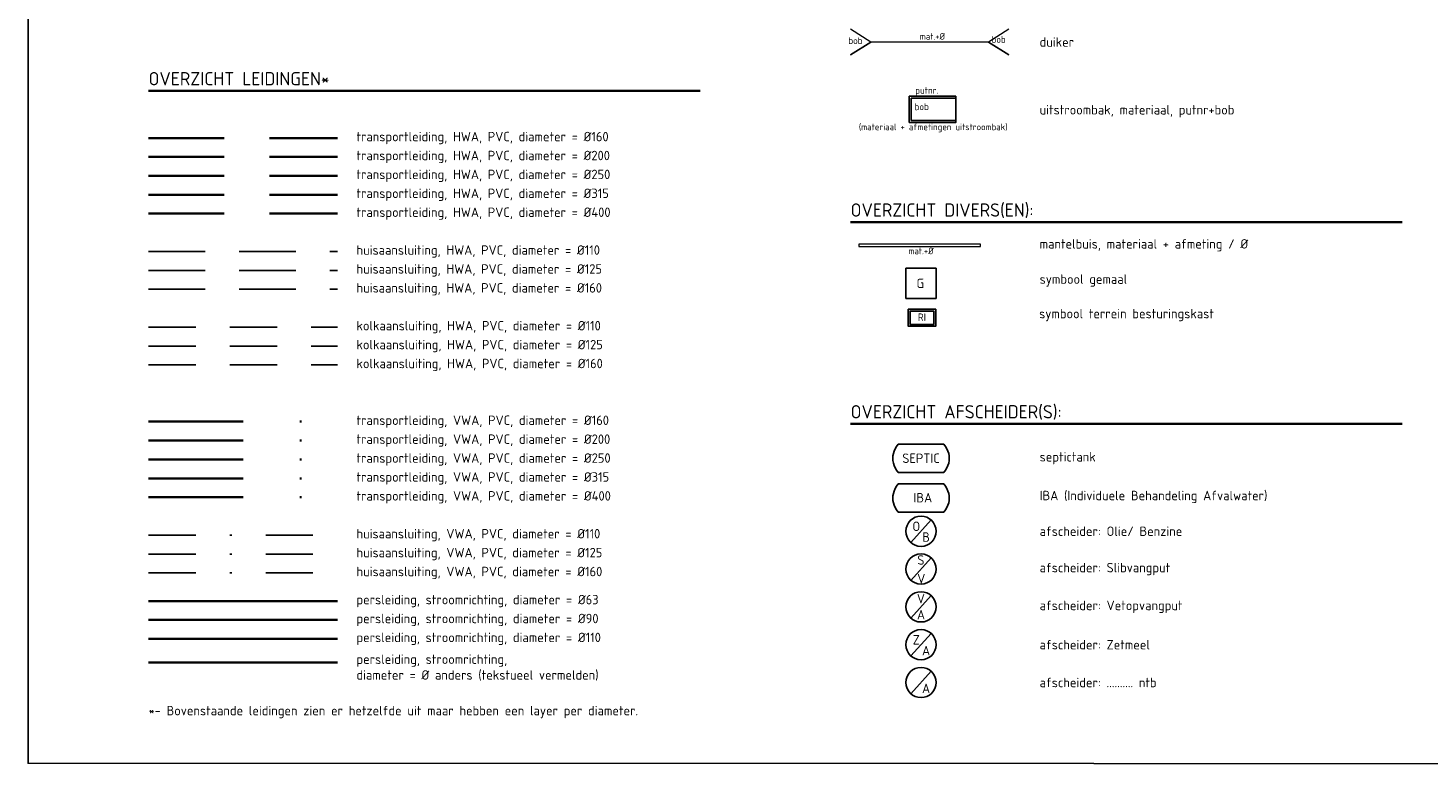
# Model space of a CAD drawing. Header units: metres. Extents: x 121363 to 122052, y 520142 to 520642.
# Tile 18 of 20: x 121835 to 121909, y 520142 to 520181. Entities that reach past the tile are written whole.
import ezdxf
from ezdxf.enums import TextEntityAlignment as Align
from ezdxf.lldxf.tags import DXFTag

# ---------------------------------------------------------------- set-up
doc = ezdxf.new("R2010")
doc.units = ezdxf.units.M
for name, pattern in [('RI-HWA_HUISAANSLUITING', [4.8, 3, -1.8]), ('RI-HWA_KOLKAANSLUITING', [4.3, 2.5, -1.8]), ('RI-HWA_PVC', [6.4, 4, -2.4]), ('RI-VWA_HUISAANSLUITING', [6.1, 2.5, -1.8, 0, -1.8]), ('RI-VWA_PVC', [11, 5, -3, 0, -3])]:
    doc.linetypes.add(name, pattern=pattern)
for name, color, linetype, lineweight in [('R-OI-RI-HWA-MATERIAAL-S', 150, 'Continuous', 25), ('R-OI-RI-HWA_BOB-T18', 150, 'Continuous', 18), ('R-OI-RI-HWA_HUISAANSLUITING_PVC_110-G', 150, 'RI-HWA_HUISAANSLUITING', 25), ('R-OI-RI-HWA_HUISAANSLUITING_PVC_125-G', 150, 'RI-HWA_HUISAANSLUITING', 25), ('R-OI-RI-HWA_HUISAANSLUITING_PVC_160-G', 150, 'RI-HWA_HUISAANSLUITING', 25), ('R-OI-RI-HWA_KOLKAANSLUITING_PVC_110-G', 150, 'RI-HWA_KOLKAANSLUITING', 25), ('R-OI-RI-HWA_KOLKAANSLUITING_PVC_125-G', 150, 'RI-HWA_KOLKAANSLUITING', 25), ('R-OI-RI-HWA_KOLKAANSLUITING_PVC_160-G', 150, 'RI-HWA_KOLKAANSLUITING', 25), ('R-OI-RI-HWA_PUTNUMMER-T18', 10, 'Continuous', 18), ('R-OI-RI-HWA_TRANSPORTLEIDING_PVC_160-G', 150, 'RI-HWA_PVC', 35), ('R-OI-RI-HWA_TRANSPORTLEIDING_PVC_200-G', 150, 'RI-HWA_PVC', 35), ('R-OI-RI-HWA_TRANSPORTLEIDING_PVC_250-G', 150, 'RI-HWA_PVC', 35), ('R-OI-RI-HWA_TRANSPORTLEIDING_PVC_315-G', 150, 'RI-HWA_PVC', 35), ('R-OI-RI-HWA_TRANSPORTLEIDING_PVC_400-G', 150, 'RI-HWA_PVC', 35), ('R-OI-RI-ITR_UITSTROOMBAK-S', 82, 'Continuous', 25), ('R-OI-RI-MANTELBUIS-G', 10, 'Continuous', 18), ('R-OI-RI-PERSLEIDING-G', 210, 'RI-PERS', 35), ('R-OI-RI-PERSLEIDING_110-G', 210, 'RI-PERS', 35), ('R-OI-RI-PERSLEIDING_63-G', 210, 'RI-PERS', 35), ('R-OI-RI-PERSLEIDING_90-G', 210, 'RI-PERS', 35), ('R-OI-RI-PERSLEIDING_GEMAAL-S', 210, 'Continuous', 25), ('R-OI-RI-TERREINKAST-S', 253, 'Continuous', 25), ('R-OI-RI-VWA_AFSCHEIDER-S', 20, 'Continuous', 25), ('R-OI-RI-VWA_HUISAANSLUITING_PVC_110-G', 20, 'RI-VWA_HUISAANSLUITING', 25), ('R-OI-RI-VWA_HUISAANSLUITING_PVC_125-G', 20, 'RI-VWA_HUISAANSLUITING', 25), ('R-OI-RI-VWA_HUISAANSLUITING_PVC_160-G', 20, 'RI-VWA_HUISAANSLUITING', 25), ('R-OI-RI-VWA_SEPTICTANK-S', 20, 'Continuous', 25), ('R-OI-RI-VWA_TRANSPORTLEIDING_PVC_160-G', 20, 'RI-VWA_PVC', 35), ('R-OI-RI-VWA_TRANSPORTLEIDING_PVC_200-G', 20, 'RI-VWA_PVC', 35), ('R-OI-RI-VWA_TRANSPORTLEIDING_PVC_250-G', 20, 'RI-VWA_PVC', 35), ('R-OI-RI-VWA_TRANSPORTLEIDING_PVC_315-G', 20, 'RI-VWA_PVC', 35), ('R-OI-RI-VWA_TRANSPORTLEIDING_PVC_400-G', 20, 'RI-VWA_PVC', 35), ('R-OI-WH-DUIKER_BETON-G', 170, 'Continuous', 18), ('X-XX-AL-LEGENDA-T25', 7, 'Continuous', 25), ('X-XX-AL-LEGENDA-T35', 7, 'Continuous', 35), ('X-XX-AL-TEKENBLAD-G', 7, 'Continuous', 25)]:
    doc.layers.add(name, color=color, linetype=linetype, lineweight=lineweight)
doc.styles.add('NLCS-ISO', font='NLCS-ISO.ttf')
doc.styles.add('NLCS-ISO-ANNOTATIVE-T25', font='NLCS-ISO.ttf', dxfattribs={"height": 2.5})
doc.styles.add('NLCS-ISO-M200-T35', font='NLCS-ISO.ttf', dxfattribs={"height": 0.7})
doc.styles.get("Standard").update_dxf_attribs({"font": 'arial.ttf'})
tags = doc.linetypes.add('RI-PERS', pattern='A,7,-2,["P",Standard,S=1.8,R=0,X=-0.5,Y=-0.9],-2,7,-2,[102,NLCS.shx,S=1,R=180,X=0,Y=0],-2', length=22).pattern_tags.tags
tags[6] = DXFTag(74, 10)

# ---------------------------------------------------------------- blocks, each defined once
blk = doc.blocks.new('SRI-UITSTROOMBAK-SO')
at = {"color": 7}
for p, q in [((-3.25, 11.56), (3.25, 11.56)), ((-3.25, 0), (-3.25, 11.56)), ((-2.75, 0.5), (-2.75, 11.56)), ((2.75, 0.5), (2.75, 11.56)), ((3.25, 0), (3.25, 11.56)), ((-3.25, 0), (3.25, 0)), ((-2.75, 0.5), (2.75, 0.5))]:
    blk.add_line(p, q, dxfattribs=at)
at = {"flags": 128}
blk.add_lwpolyline([(-3.25, 11.56), (3.25, 11.56), (3.25, 0), (-3.25, 0)], close=True, dxfattribs=at)
blk = doc.blocks.new('SRI-MATERIAAL-SO')
at = {"ltscale": 0.1, "style": 'NLCS-ISO'}
blk.add_attdef('$MAT', text='', height=1.75, dxfattribs=at).set_placement((-0.04, -0.07), align=Align.MIDDLE_CENTER)
blk = doc.blocks.new('SRI-GEMAAL-SO')
at = {"lineweight": -3, "flags": 128}
blk.add_lwpolyline([(-4, -4), (4, -4), (4, 4), (-4, 4)], close=True, dxfattribs=at)
at = {"ltscale": 0.1, "style": 'NLCS-ISO'}
blk.add_text('G', height=2.5, dxfattribs=at).set_placement((-0.17, -0.01), align=Align.MIDDLE_CENTER)
blk = doc.blocks.new('SRI-TANK_SEPTIC-SO')
at = {"flags": 128}
blk.add_lwpolyline([(-7.32, -1.26), (-7.12, -1.89), (-6.84, -2.51), (-6.47, -3.13), (-6.03, -3.75), (6.03, -3.75), (6.47, -3.13), (6.84, -2.51), (7.12, -1.89), (7.32, -1.26), (7.44, -0.63), (7.48, 0), (7.44, 0.63), (7.32, 1.26), (7.12, 1.89), (6.84, 2.51), (6.47, 3.13), (6.03, 3.75), (-6.03, 3.75), (-6.47, 3.13), (-6.84, 2.51), (-7.12, 1.89), (-7.32, 1.26), (-7.44, 0.63), (-7.48, 0), (-7.44, -0.63)], close=True, dxfattribs=at)
at = {"ltscale": 0.1, "style": 'NLCS-ISO'}
blk.add_text('SEPTIC', height=2.5, dxfattribs=at).set_placement((0, 0), align=Align.MIDDLE_CENTER)
blk = doc.blocks.new('SRI-AFSCHEIDER_IBA-SO')
at = {"flags": 128}
blk.add_lwpolyline([(-7.46, -1.42), (-7.26, -2.05), (-6.98, -2.68), (-6.62, -3.3), (-6.17, -3.91), (5.89, -3.91), (6.33, -3.3), (6.69, -2.68), (6.98, -2.05), (7.18, -1.42), (7.3, -0.79), (7.34, -0.16), (7.3, 0.47), (7.18, 1.1), (6.98, 1.72), (6.69, 2.35), (6.33, 2.97), (5.89, 3.59), (-6.17, 3.59), (-6.62, 2.97), (-6.98, 2.35), (-7.26, 1.72), (-7.46, 1.1), (-7.58, 0.47), (-7.62, -0.16), (-7.58, -0.79)], close=True, dxfattribs=at)
at = {"ltscale": 0.1, "style": 'NLCS-ISO'}
blk.add_text('IBA', height=2.5, dxfattribs=at).set_placement((0.34, -0.05), align=Align.MIDDLE_CENTER)
blk = doc.blocks.new('SRI-AFSCHEIDER_OLIE_BENZINE-SO')
at = {"linetype": 'Continuous', "lineweight": -3}
blk.add_line((-2.66, -2.99), (2.66, 2.99), dxfattribs=at)
blk.add_circle((0, 0), 4, dxfattribs=at)
at = {"ltscale": 0.1, "style": 'NLCS-ISO'}
for s, p in [('O', (-1.25, 1.3)), ('B', (1.34, -1.55))]:
    blk.add_text(s, height=2.5, dxfattribs=at).set_placement(p, align=Align.MIDDLE_CENTER)
blk = doc.blocks.new('SRI-AFSCHEIDER_SLIBVANGPUT-SO')
at = {"linetype": 'Continuous', "lineweight": -3}
blk.add_line((-2.66, -2.99), (2.66, 2.99), dxfattribs=at)
blk.add_circle((0, 0), 4, dxfattribs=at)
at = {"ltscale": 0.1, "style": 'NLCS-ISO'}
for s, p in [('S', (-0.04, 2.4)), ('V', (0.07, -2.52))]:
    blk.add_text(s, height=2.5, dxfattribs=at).set_placement(p, align=Align.MIDDLE_CENTER)
blk = doc.blocks.new('SRI-AFSCHEIDER_VET-SO')
at = {"linetype": 'Continuous', "lineweight": -3}
blk.add_line((-2.66, -2.99), (2.66, 2.99), dxfattribs=at)
blk.add_circle((0, 0), 4, dxfattribs=at)
at = {"ltscale": 0.1, "style": 'NLCS-ISO'}
for s, p in [('V', (-0.03, 2.2)), ('A', (0, -2.08))]:
    blk.add_text(s, height=2.5, dxfattribs=at).set_placement(p, align=Align.MIDDLE_CENTER)
blk = doc.blocks.new('SRI-AFSCHEIDER_ZETMEEL-SO')
at = {"linetype": 'Continuous', "lineweight": -3}
blk.add_line((-2.66, -2.99), (2.66, 2.99), dxfattribs=at)
blk.add_circle((0, 0), 4, dxfattribs=at)
at = {"ltscale": 0.1, "style": 'NLCS-ISO'}
for s, p in [('Z', (-1.25, 1.3)), ('A', (1.34, -1.55))]:
    blk.add_text(s, height=2.5, dxfattribs=at).set_placement(p, align=Align.MIDDLE_CENTER)
blk = doc.blocks.new('SRI-AFSCHEIDER-SO')
at = {"linetype": 'Continuous', "lineweight": -3}
blk.add_line((-2.66, -2.99), (2.66, 2.99), dxfattribs=at)
blk.add_circle((0, 0), 4, dxfattribs=at)
at = {"ltscale": 0.1, "style": 'NLCS-ISO'}
blk.add_text('A', height=2.5, dxfattribs=at).set_placement((1.34, -1.55), align=Align.MIDDLE_CENTER)
blk = doc.blocks.new('SRI-TERREINKAST-SO')
at = {"ltscale": 0.1}
h = blk.add_hatch(color=256, dxfattribs=at)
h.paths.add_polyline_path([(3.88, 2.14), (-3.37, 2.14), (-3.37, -2.37), (3.88, -2.37)])
h.paths.add_polyline_path([(3.38, 1.64), (-2.87, 1.64), (-2.87, -1.87), (3.38, -1.87)], flags=16)
at = {"flags": 128}
for points in [[(3.88, 2.14), (-3.37, 2.14), (-3.37, -2.37), (3.88, -2.37)], [(3.38, 1.64), (-2.87, 1.64), (-2.87, -1.87), (3.38, -1.87)]]:
    blk.add_lwpolyline(points, close=True, dxfattribs=at)
at = {"style": 'NLCS-ISO'}
blk.add_text('RI', height=2, dxfattribs=at).set_placement((-0.87, -0.96))

msp = doc.modelspace()

# ---------------------------------------------------------------- linework, layer by layer
at = {"layer": 'R-OI-RI-HWA_HUISAANSLUITING_PVC_110-G', "flags": 128}
msp.add_lwpolyline([(121841.422, 520169.455), (121851.422, 520169.455)], dxfattribs=at)
at = {"layer": 'R-OI-RI-HWA_HUISAANSLUITING_PVC_125-G', "flags": 128}
msp.add_lwpolyline([(121841.422, 520168.455), (121851.422, 520168.455)], dxfattribs=at)
at = {"layer": 'R-OI-RI-HWA_HUISAANSLUITING_PVC_160-G', "flags": 128}
msp.add_lwpolyline([(121841.422, 520167.455), (121851.422, 520167.455)], dxfattribs=at)
at = {"layer": 'R-OI-RI-HWA_KOLKAANSLUITING_PVC_110-G', "flags": 128}
msp.add_lwpolyline([(121841.422, 520165.455), (121851.422, 520165.455)], dxfattribs=at)
at = {"layer": 'R-OI-RI-HWA_KOLKAANSLUITING_PVC_125-G', "flags": 128}
msp.add_lwpolyline([(121841.422, 520164.455), (121851.422, 520164.455)], dxfattribs=at)
at = {"layer": 'R-OI-RI-HWA_KOLKAANSLUITING_PVC_160-G', "flags": 128}
msp.add_lwpolyline([(121841.422, 520163.455), (121851.422, 520163.455)], dxfattribs=at)
at = {"layer": 'R-OI-RI-HWA_TRANSPORTLEIDING_PVC_160-G', "flags": 128}
msp.add_lwpolyline([(121841.422, 520175.455), (121851.422, 520175.455)], dxfattribs=at)
at = {"layer": 'R-OI-RI-HWA_TRANSPORTLEIDING_PVC_200-G', "flags": 128}
msp.add_lwpolyline([(121841.422, 520174.455), (121851.422, 520174.455)], dxfattribs=at)
at = {"layer": 'R-OI-RI-HWA_TRANSPORTLEIDING_PVC_250-G', "flags": 128}
msp.add_lwpolyline([(121841.422, 520173.455), (121851.422, 520173.455)], dxfattribs=at)
at = {"layer": 'R-OI-RI-HWA_TRANSPORTLEIDING_PVC_315-G', "flags": 128}
msp.add_lwpolyline([(121841.422, 520172.455), (121851.422, 520172.455)], dxfattribs=at)
at = {"layer": 'R-OI-RI-HWA_TRANSPORTLEIDING_PVC_400-G', "flags": 128}
msp.add_lwpolyline([(121841.422, 520171.455), (121851.422, 520171.455)], dxfattribs=at)
at = {"layer": 'R-OI-RI-MANTELBUIS-G'}
msp.add_lwpolyline([(121879.009, 520169.719), (121885.437, 520169.719), (121885.437, 520169.844), (121879.009, 520169.844)], close=True, dxfattribs=at)
at = {"layer": 'R-OI-RI-PERSLEIDING-G', "flags": 128}
msp.add_lwpolyline([(121841.422, 520147.72), (121851.422, 520147.72)], dxfattribs=at)
at = {"layer": 'R-OI-RI-PERSLEIDING_110-G', "flags": 128}
msp.add_lwpolyline([(121841.422, 520148.97), (121851.422, 520148.97)], dxfattribs=at)
at = {"layer": 'R-OI-RI-PERSLEIDING_63-G', "flags": 128}
msp.add_lwpolyline([(121841.422, 520150.97), (121851.422, 520150.97)], dxfattribs=at)
at = {"layer": 'R-OI-RI-PERSLEIDING_90-G', "flags": 128}
msp.add_lwpolyline([(121841.422, 520149.97), (121851.422, 520149.97)], dxfattribs=at)
at = {"layer": 'R-OI-RI-VWA_HUISAANSLUITING_PVC_110-G', "flags": 128}
msp.add_lwpolyline([(121841.422, 520154.455), (121851.422, 520154.455)], dxfattribs=at)
at = {"layer": 'R-OI-RI-VWA_HUISAANSLUITING_PVC_125-G', "flags": 128}
msp.add_lwpolyline([(121841.422, 520153.455), (121851.422, 520153.455)], dxfattribs=at)
at = {"layer": 'R-OI-RI-VWA_HUISAANSLUITING_PVC_160-G', "flags": 128}
msp.add_lwpolyline([(121841.422, 520152.455), (121851.422, 520152.455)], dxfattribs=at)
at = {"layer": 'R-OI-RI-VWA_TRANSPORTLEIDING_PVC_160-G', "flags": 128}
msp.add_lwpolyline([(121841.422, 520160.455), (121851.422, 520160.455)], dxfattribs=at)
at = {"layer": 'R-OI-RI-VWA_TRANSPORTLEIDING_PVC_200-G', "flags": 128}
msp.add_lwpolyline([(121841.422, 520159.455), (121851.422, 520159.455)], dxfattribs=at)
at = {"layer": 'R-OI-RI-VWA_TRANSPORTLEIDING_PVC_250-G', "flags": 128}
msp.add_lwpolyline([(121841.422, 520158.455), (121851.422, 520158.455)], dxfattribs=at)
at = {"layer": 'R-OI-RI-VWA_TRANSPORTLEIDING_PVC_315-G', "flags": 128}
msp.add_lwpolyline([(121841.422, 520157.455), (121851.422, 520157.455)], dxfattribs=at)
at = {"layer": 'R-OI-RI-VWA_TRANSPORTLEIDING_PVC_400-G', "flags": 128}
msp.add_lwpolyline([(121841.422, 520156.455), (121851.422, 520156.455)], dxfattribs=at)
at = {"layer": 'R-OI-WH-DUIKER_BETON-G', "flags": 128}
msp.add_lwpolyline([(121886.942, 520181.211), (121885.873, 520180.53), (121886.942, 520179.85), (121885.873, 520180.53), (121879.642, 520180.53), (121878.573, 520179.85), (121879.642, 520180.53), (121878.573, 520181.211)], dxfattribs=at)
at = {"layer": 'X-XX-AL-LEGENDA-T35', "flags": 128}
for points in [[(121841.422, 520177.955), (121870.604, 520177.955)], [(121878.573, 520171.011), (121907.755, 520171.011)], [(121878.573, 520160.341), (121907.755, 520160.341)]]:
    msp.add_lwpolyline(points, dxfattribs=at)
at = {"layer": 'X-XX-AL-TEKENBLAD-G'}
msp.add_lwpolyline([(121835.069, 520222.391), (121947.869, 520222.353), (121947.842, 520142.353), (121835.042, 520142.391)], close=True, dxfattribs=at)

# ---------------------------------------------------------------- block references
at = {"layer": 'R-OI-RI-HWA-MATERIAAL-S', "xscale": 0.2, "yscale": 0.2, "zscale": 0.2}
for p, values in [((121882.909, 520180.843), {'$MAT': 'mat.+%%C'}), ((121882.951, 520176.057), {'$MAT': '(materiaal + afmetingen uitstroombak)'}), ((121882.306, 520169.498), {'$MAT': 'mat.+%%C'})]:
    msp.add_blockref('SRI-MATERIAAL-SO', p, dxfattribs=at).add_auto_attribs(values)
at = {"layer": 'R-OI-RI-ITR_UITSTROOMBAK-S', "xscale": 0.2139411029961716, "yscale": 0.2139411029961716, "zscale": 0.2139411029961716, "rotation": 270}
msp.add_blockref('SRI-UITSTROOMBAK-SO', (121881.67, 520176.971), dxfattribs=at)
at = {"layer": 'R-OI-RI-PERSLEIDING_GEMAAL-S', "xscale": 0.2, "yscale": 0.2, "zscale": 0.2}
msp.add_blockref('SRI-GEMAAL-SO', (121882.297, 520167.771), dxfattribs=at)
at = {"layer": 'R-OI-RI-TERREINKAST-S', "xscale": 0.2, "yscale": 0.2, "zscale": 0.2}
msp.add_blockref('SRI-TERREINKAST-SO', (121882.297, 520165.971), dxfattribs=at)
at = {"layer": 'R-OI-RI-VWA_AFSCHEIDER-S', "xscale": 0.2, "yscale": 0.2, "zscale": 0.2}
for name, p in [('SRI-AFSCHEIDER_IBA-SO', (121882.326, 520156.444)), ('SRI-AFSCHEIDER_OLIE_BENZINE-SO', (121882.297, 520154.661)), ('SRI-AFSCHEIDER_SLIBVANGPUT-SO', (121882.297, 520152.661)), ('SRI-AFSCHEIDER_VET-SO', (121882.297, 520150.661)), ('SRI-AFSCHEIDER_ZETMEEL-SO', (121882.297, 520148.661)), ('SRI-AFSCHEIDER-SO', (121882.297, 520146.661))]:
    msp.add_blockref(name, p, dxfattribs=at)
at = {"layer": 'R-OI-RI-VWA_SEPTICTANK-S', "xscale": 0.2, "yscale": 0.2, "zscale": 0.2}
msp.add_blockref('SRI-TANK_SEPTIC-SO', (121882.297, 520158.521), dxfattribs=at)

# ---------------------------------------------------------------- texts
at = {"layer": 'R-OI-RI-HWA_BOB-T18', "style": 'NLCS-ISO-ANNOTATIVE-T25'}
for p in [(121878.828, 520180.316), (121886.404, 520180.381, 3.06)]:
    msp.add_text('bob', height=0.36, dxfattribs=at).set_placement(p, align=Align.BOTTOM_CENTER)
msp.add_text('bob', height=0.36, rotation=0.51017, dxfattribs=at).set_placement((121882.337, 520176.821), align=Align.BOTTOM_CENTER)
at = {"layer": 'R-OI-RI-HWA_PUTNUMMER-T18', "style": 'NLCS-ISO-ANNOTATIVE-T25'}
msp.add_text('putnr.', height=0.36, dxfattribs=at).set_placement((121882.608, 520177.69), align=Align.BOTTOM_CENTER)
at = {"layer": 'X-XX-AL-LEGENDA-T25', "char_height": 0.5, "width": 19.51305, "attachment_point": 4, "style": 'NLCS-ISO-ANNOTATIVE-T25'}
for s, insert in [('duiker', (121888.573, 520180.53)), ('uitstroombak, materiaal, putnr+bob', (121888.573, 520176.873)), ('transportleiding, HWA, PVC, diameter = %%C160', (121852.422, 520175.455)), ('transportleiding, HWA, PVC, diameter = %%C200', (121852.422, 520174.455)), ('transportleiding, HWA, PVC, diameter = %%C250', (121852.422, 520173.455)), ('transportleiding, HWA, PVC, diameter = %%C315', (121852.422, 520172.455)), ('transportleiding, HWA, PVC, diameter = %%C400', (121852.422, 520171.455)), ('mantelbuis, materiaal + afmeting / %%C', (121888.573, 520169.782)), ('huisaansluiting, HWA, PVC, diameter = %%C110', (121852.422, 520169.455)), ('huisaansluiting, HWA, PVC, diameter = %%C125', (121852.422, 520168.455)), ('symbool gemaal', (121888.573, 520167.918)), ('huisaansluiting, HWA, PVC, diameter = %%C160', (121852.422, 520167.455)), ('symbool terrein besturingskast', (121888.548, 520166.095)), ('kolkaansluiting, HWA, PVC, diameter = %%C110', (121852.422, 520165.455)), ('kolkaansluiting, HWA, PVC, diameter = %%C125', (121852.422, 520164.455)), ('kolkaansluiting, HWA, PVC, diameter = %%C160', (121852.422, 520163.455)), ('transportleiding, VWA, PVC, diameter = %%C160', (121852.422, 520160.455)), ('transportleiding, VWA, PVC, diameter = %%C200', (121852.422, 520159.455)), ('transportleiding, VWA, PVC, diameter = %%C250', (121852.422, 520158.455)), ('septictank', (121888.573, 520158.521)), ('transportleiding, VWA, PVC, diameter = %%C315', (121852.422, 520157.455)), ('transportleiding, VWA, PVC, diameter = %%C400', (121852.422, 520156.455)), ('IBA (Individuele Behandeling Afvalwater)', (121888.573, 520156.474)), ('huisaansluiting, VWA, PVC, diameter = %%C110', (121852.422, 520154.455)), ('afscheider: Olie/ Benzine ', (121888.573, 520154.661)), ('huisaansluiting, VWA, PVC, diameter = %%C125', (121852.422, 520153.455)), ('huisaansluiting, VWA, PVC, diameter = %%C160', (121852.422, 520152.455)), ('afscheider: Slibvangput', (121888.573, 520152.661)), ('persleiding, stroomrichting, diameter = %%C63', (121852.422, 520150.97)), ('afscheider: Vetopvangput', (121888.573, 520150.661)), ('persleiding, stroomrichting, diameter = %%C90', (121852.422, 520149.97)), ('persleiding, stroomrichting, diameter = %%C110', (121852.422, 520148.97)), ('afscheider: Zetmeel', (121888.573, 520148.661)), ('persleiding, stroomrichting, \\Pdiameter = %%C anders (tekstueel vermelden)', (121852.422, 520147.453)), ('afscheider: .......... ntb', (121888.573, 520146.661))]:
    msp.add_mtext(s, dxfattribs=dict(at, insert=insert))
at = {"layer": 'X-XX-AL-LEGENDA-T25', "insert": (121841.422, 520145.099), "char_height": 0.5, "attachment_point": 4, "style": 'NLCS-ISO-ANNOTATIVE-T25'}
msp.add_mtext_dynamic_manual_height_columns('*- Bovenstaande leidingen zien er hetzelfde uit maar hebben een layer per diameter.', width=28.89883, gutter_width=3, heights=[0], dxfattribs=at)
at = {"layer": 'X-XX-AL-LEGENDA-T35', "char_height": 0.7, "attachment_point": 1, "style": 'NLCS-ISO-M200-T35'}
for s, insert in [('OVERZICHT LEIDINGEN*', (121841.422, 520178.942)), ('OVERZICHT DIVERS(EN):', (121878.573, 520171.997)), ('OVERZICHT AFSCHEIDER(S):', (121878.573, 520161.328))]:
    msp.add_mtext_dynamic_manual_height_columns(s, width=29.06229, gutter_width=3.5, heights=[0], dxfattribs=dict(at, insert=insert))

doc.saveas('drawing.dxf')
